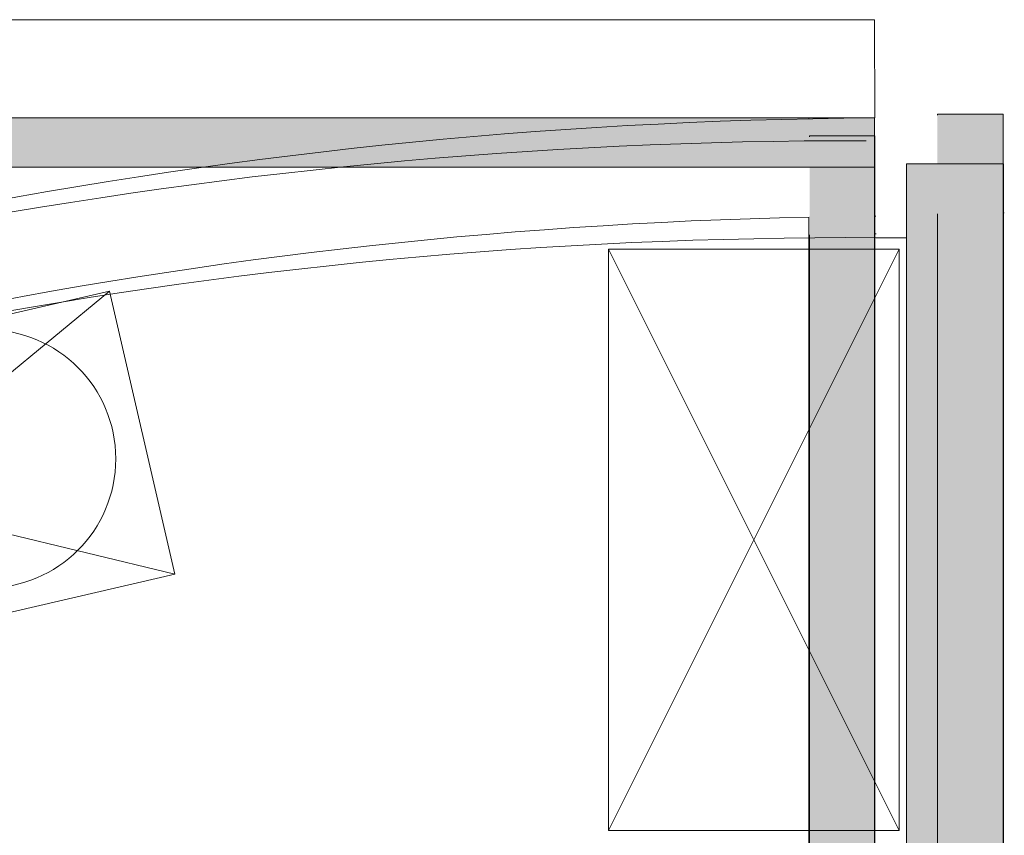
# Model space of a CAD drawing. Extents: x -750 to 58062, y -2404 to 18333.
# Tile 89 of 91: x 19837 to 21365, y 17036 to 18302. Entities that reach past the tile are written whole.
import ezdxf

# ---------------------------------------------------------------- set-up
doc = ezdxf.new("R2010")
doc.units = 0
doc.header["$MEASUREMENT"] = 0
doc.layers.add('GREY SCALE', color=9, linetype='Continuous', lineweight=0, true_color=0x808080)
doc.layers.add('GREYSCALE', color=9, linetype='Continuous', lineweight=0, true_color=0x808080)

# ---------------------------------------------------------------- blocks, each defined once
blk = doc.blocks.new('FLOOR PLAN')
at = {"layer": 'GREYSCALE', "ltscale": 0.25}
h = blk.add_hatch(color=256, dxfattribs=at)
h.dxf.hatch_style = 1
h.paths.add_polyline_path([(21261.6, 12139.4), (21261.6, 12059.8), (21363.4, 12059.8), (21363.2, 18155.1), (21261.3, 18155.1), (21261.6, 12213.1)])
h = blk.add_hatch(color=256, dxfattribs=at)
h.dxf.hatch_style = 1
h.paths.add_polyline_path([(6935.6, 18149.4), (21163.6, 18149.4), (21163.6, 18073.2), (6935.6, 18073.2)])
h = blk.add_hatch(color=256, dxfattribs=at)
h.dxf.hatch_style = 1
h.paths.add_polyline_path([(21063, 12139.2), (21063, 12060.1), (21164.2, 12060.1), (21164.2, 18121.5), (21063, 18121.5), (21063, 12212.6)])
h = blk.add_hatch(color=256, dxfattribs=at)
h.dxf.hatch_style = 1
h.paths.add_polyline_path([(21363.6, 18078.2), (21213.3, 18078.2), (21213.3, 11251.6), (21363.6, 11251.6)])
at = {"layer": 'GREYSCALE', "ltscale": 0.2}
for p, q in [((21163.6, 18301.8), (1808.8, 18301.8)), ((21164.1, 18149.4), (21163.6, 18301.8))]:
    blk.add_line(p, q, dxfattribs=at)
at = {"layer": 'GREYSCALE', "ltscale": 0.25}
for p, q in [((21363.2, 18155.1), (21261.3, 18155.1)), ((21261.3, 18155.1), (21261.3, 18153.5)), ((21363.4, 12059.8), (21363.2, 18155.1)), ((21163.6, 18149.4), (1806, 18149.4)), ((6935.6, 18149.4), (21163.6, 18149.4)), ((8543.7, 18149.4), (21163.6, 18149.4)), ((21163.6, 18149.4), (21062, 18149.4)), ((21062, 18149.4), (21062, 18147.8)), ((21163.6, 18149.4), (21163.6, 18073.2)), ((21163.6, 12069.1), (21163.6, 18149.4)), ((21164.2, 18121.5), (21063, 18121.5)), ((21063, 18121.5), (21063, 18119.9)), ((21164.2, 12060.1), (21164.2, 18121.5)), ((21163.6, 18073.2), (6935.6, 18073.2)), ((21261.3, 18000.7), (21261.6, 12059.8)), ((21062, 17995.4), (21062, 12069.1)), ((21063, 17968), (21063, 12060.1)), ((20750.8, 17945.7), (20750.8, 17043.5)), ((21201.8, 17945.7), (20750.8, 17945.7)), ((20750.8, 17945.7), (21201.8, 17043.5)), ((20750.8, 17043.5), (21201.8, 17945.7)), ((21201.8, 17043.5), (21201.8, 17945.7)), ((20750.8, 17043.5), (21201.8, 17043.5)), ((21201.8, 17043.5), (20750.8, 17043.5))]:
    blk.add_line(p, q, dxfattribs=at)
at = {"layer": 'GREYSCALE'}
for p, q in [((21363.6, 18078.2), (21213.3, 18078.2)), ((21213.3, 18078.2), (21213.3, 11251.6)), ((21363.6, 11251.6), (21363.6, 18078.2)), ((19097.7, 17678.2, 59.1), (19976.8, 17880.8, 59.1)), ((19199, 17238.6, 59.1), (19976.8, 17880.8, 59.1)), ((19976.8, 17880.8, 59.1), (20078.1, 17441.2, 59.1)), ((19097.7, 17678.2, 59.1), (20078.1, 17441.2, 59.1)), ((20078.1, 17441.2, 59.1), (19199, 17238.6, 59.1))]:
    blk.add_line(p, q, dxfattribs=at)
blk.add_circle((19785.8, 17620.4, 59.1), 200.5, dxfattribs=at)
at = {"layer": 'GREYSCALE', "ltscale": 0.25}
for centre, radius, start, end in [((21217.1, 10299.4), 7850.2, 90.38683, 134.7725), ((21436.7, 10222.5), 7780.1, 90.52725, 90.5411), ((21222.5, 10287.5), 7709.6, 91.19276, 134.21677), ((21236.6, 10236.3), 7761, 90.52508, 90.53893), ((21237, 10233), 7736.9, 90.52508, 90.53893)]:
    blk.add_arc(centre, radius, start, end, dxfattribs=at)
at = {"layer": 'GREYSCALE'}
for radius, start, end in [(7752.9, 89.85369, 134.67625), (7602.5, 89.37712, 134.60131)]:
    blk.add_arc((21130.7, 10361.1), radius, start, end, dxfattribs=at)

msp = doc.modelspace()

# ---------------------------------------------------------------- block references
at = {"layer": 'GREY SCALE', "ltscale": 5}
msp.add_blockref('FLOOR PLAN', (0, 0), dxfattribs=at)

doc.saveas('drawing.dxf')
